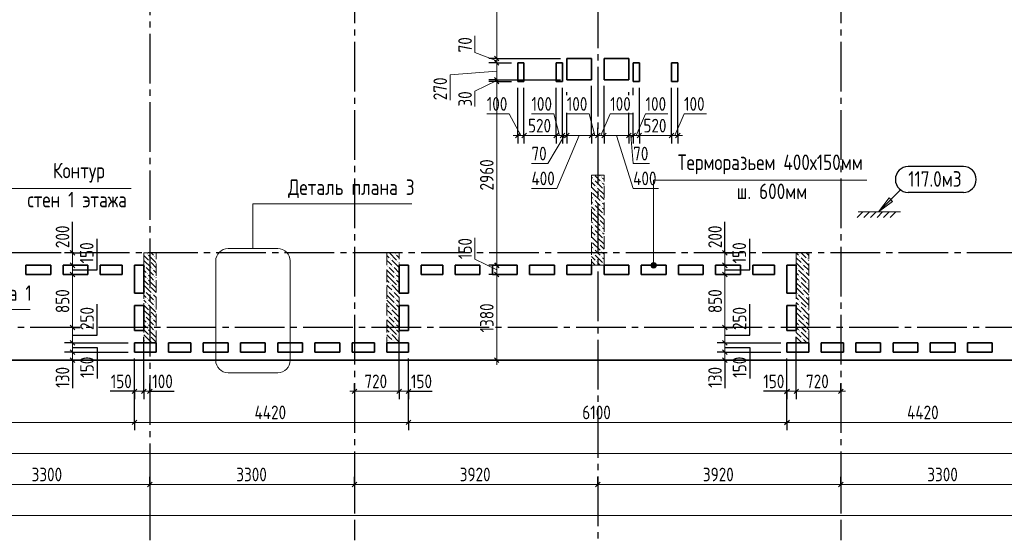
# Model space of a CAD drawing. Header units: millimetres. Extents: x 0 to 61017, y 0 to 42000.
# Tile 12 of 19: x 29440 to 45313, y 16970 to 25357. Entities that reach past the tile are written whole.
import ezdxf

# ---------------------------------------------------------------- set-up
doc = ezdxf.new("R2010")
doc.units = ezdxf.units.MM
doc.linetypes.add('______2', pattern=[270, 200, -70])
doc.linetypes.add('______5', pattern=[1100, 800, -100, 100, -100])
for name, color, linetype, lineweight in [('Standard', 7, 'Continuous', 25), ('ЖБ Пилон', 180, 'Continuous', 25), ('Оси', 40, '______5', 18), ('Примечания', 7, 'Continuous', 25), ('Размерная выноска', 7, 'Continuous', 13)]:
    doc.layers.add(name, color=color, linetype=linetype, lineweight=lineweight)
doc.layers.add('ЖБ Перекрытие верхний уровень', color=7, linetype='Continuous', lineweight=25, true_color=0xe0e0ff)
doc.styles.add('GOST 2.304-81', font='txt')

msp = doc.modelspace()

# ---------------------------------------------------------------- hatches: boundary and pattern name
at = {"layer": 'ЖБ Пилон', "linetype": 'Continuous', "lineweight": 18, "transparency": 33554687}
for points in [[(38690, 22783), (38697, 22790), (38703, 22783), (38697, 22777)], [(38810, 22823), (38817, 22830), (38823, 22823), (38817, 22817)], [(38810, 22743), (38817, 22750), (38823, 22743), (38817, 22737)], [(38660, 22587), (38663, 22583), (38660, 22580)], [(38730, 22663), (38737, 22670), (38743, 22663), (38737, 22657)], [(38770, 22543), (38777, 22550), (38783, 22543), (38777, 22537)], [(38850, 22623), (38857, 22630), (38860, 22627), (38860, 22620), (38857, 22617)], [(38690, 22463), (38697, 22470), (38703, 22463), (38697, 22457)], [(38690, 22383), (38697, 22390), (38703, 22383), (38697, 22377)], [(38810, 22423), (38817, 22430), (38823, 22423), (38817, 22417)], [(38730, 22263), (38737, 22270), (38743, 22263), (38737, 22257)], [(38810, 22343), (38817, 22350), (38823, 22343), (38817, 22337)], [(38850, 22223), (38857, 22230), (38860, 22227), (38860, 22220), (38857, 22217)], [(38660, 22187), (38663, 22183), (38660, 22180)], [(38690, 22063), (38697, 22070), (38703, 22063), (38697, 22057)], [(38770, 22143), (38777, 22150), (38783, 22143), (38777, 22137)], [(38690, 21983), (38697, 21990), (38703, 21983), (38697, 21977)], [(38810, 22023), (38817, 22030), (38823, 22023), (38817, 22017)], [(38810, 21943), (38817, 21950), (38823, 21943), (38817, 21937)], [(38660, 21787), (38663, 21783), (38660, 21780)], [(38730, 21863), (38737, 21870), (38743, 21863), (38737, 21857)], [(38770, 21743), (38777, 21750), (38783, 21743), (38777, 21737)], [(38850, 21823), (38857, 21830), (38860, 21827), (38860, 21820), (38857, 21817)], [(31490, 21583), (31497, 21590), (31503, 21583), (31497, 21577)], [(35490, 21583), (35497, 21590), (35503, 21583), (35497, 21577)], [(38690, 21663), (38697, 21670), (38703, 21663), (38697, 21657)], [(38690, 21583), (38697, 21590), (38703, 21583), (38697, 21577)], [(38810, 21623), (38817, 21630), (38823, 21623), (38817, 21617)], [(31530, 21463), (31537, 21470), (31543, 21463), (31537, 21457)], [(31610, 21543), (31617, 21550), (31623, 21543), (31617, 21537)], [(35410, 21503), (35417, 21510), (35423, 21503), (35417, 21497)], [(35530, 21463), (35537, 21470), (35543, 21463), (35537, 21457)], [(38730, 21463), (38737, 21470), (38743, 21463), (38737, 21457)], [(38810, 21543), (38817, 21550), (38823, 21543), (38817, 21537)], [(38850, 21423), (38857, 21430), (38860, 21427), (38860, 21420), (38857, 21417)], [(42010, 21543), (42017, 21550), (42023, 21543), (42017, 21537)], [(42050, 21423), (42057, 21430), (42063, 21423), (42057, 21417)], [(42130, 21503), (42137, 21510), (42143, 21503), (42137, 21497)], [(31450, 21383), (31457, 21390), (31463, 21383), (31457, 21377)], [(31570, 21343), (31577, 21350), (31583, 21343), (31577, 21337)], [(35370, 21383), (35377, 21390), (35383, 21383), (35377, 21377)], [(35450, 21383), (35457, 21390), (35463, 21383), (35457, 21377)], [(41970, 21343), (41977, 21350), (41983, 21343), (41977, 21337)], [(42090, 21303), (42097, 21310), (42103, 21303), (42097, 21297)], [(31490, 21263), (31497, 21270), (31503, 21263), (31497, 21257)], [(31490, 21183), (31497, 21190), (31503, 21183), (31497, 21177)], [(31610, 21223), (31617, 21230), (31623, 21223), (31617, 21217)], [(31610, 21143), (31617, 21150), (31623, 21143), (31617, 21137)], [(35490, 21263), (35497, 21270), (35503, 21263), (35497, 21257)], [(35490, 21183), (35497, 21190), (35503, 21183), (35497, 21177)], [(42010, 21223), (42017, 21230), (42023, 21223), (42017, 21217)], [(42010, 21143), (42017, 21150), (42023, 21143), (42017, 21137)], [(31450, 20983), (31457, 20990), (31463, 20983), (31457, 20977)], [(31530, 21063), (31537, 21070), (31543, 21063), (31537, 21057)], [(35370, 20983), (35377, 20990), (35383, 20983), (35377, 20977)], [(35410, 21103), (35417, 21110), (35423, 21103), (35417, 21097)], [(35450, 20983), (35457, 20990), (35463, 20983), (35457, 20977)], [(35530, 21063), (35537, 21070), (35543, 21063), (35537, 21057)], [(42050, 21023), (42057, 21030), (42063, 21023), (42057, 21017)], [(42130, 21103), (42137, 21110), (42143, 21103), (42137, 21097)], [(31490, 20863), (31497, 20870), (31503, 20863), (31497, 20857)], [(31570, 20943), (31577, 20950), (31583, 20943), (31577, 20937)], [(31610, 20823), (31617, 20830), (31623, 20823), (31617, 20817)], [(35490, 20863), (35497, 20870), (35503, 20863), (35497, 20857)], [(41970, 20943), (41977, 20950), (41983, 20943), (41977, 20937)], [(42010, 20823), (42017, 20830), (42023, 20823), (42017, 20817)], [(42090, 20903), (42097, 20910), (42103, 20903), (42097, 20897)], [(31490, 20783), (31497, 20790), (31503, 20783), (31497, 20777)], [(31530, 20663), (31537, 20670), (31543, 20663), (31537, 20657)], [(31610, 20743), (31617, 20750), (31623, 20743), (31617, 20737)], [(35410, 20703), (35417, 20710), (35423, 20703), (35417, 20697)], [(35490, 20783), (35497, 20790), (35503, 20783), (35497, 20777)], [(35530, 20663), (35537, 20670), (35543, 20663), (35537, 20657)], [(42010, 20743), (42017, 20750), (42023, 20743), (42017, 20737)], [(42130, 20703), (42137, 20710), (42143, 20703), (42137, 20697)], [(31450, 20583), (31457, 20590), (31463, 20583), (31457, 20577)], [(31570, 20543), (31577, 20550), (31583, 20543), (31577, 20537)], [(35370, 20583), (35377, 20590), (35383, 20583), (35377, 20577)], [(35450, 20583), (35457, 20590), (35463, 20583), (35457, 20577)], [(41970, 20543), (41977, 20550), (41983, 20543), (41977, 20537)], [(42050, 20623), (42057, 20630), (42063, 20623), (42057, 20617)], [(42090, 20503), (42097, 20510), (42103, 20503), (42097, 20497)], [(31490, 20463), (31497, 20470), (31503, 20463), (31497, 20457)], [(31490, 20383), (31497, 20390), (31503, 20383), (31497, 20377)], [(31610, 20423), (31617, 20430), (31623, 20423), (31617, 20417)], [(31610, 20343), (31617, 20350), (31623, 20343), (31617, 20337)], [(35490, 20463), (35497, 20470), (35503, 20463), (35497, 20457)], [(35490, 20383), (35497, 20390), (35503, 20383), (35497, 20377)], [(42010, 20423), (42017, 20430), (42023, 20423), (42017, 20417)], [(42010, 20343), (42017, 20350), (42023, 20343), (42017, 20337)], [(31450, 20183), (31457, 20190), (31463, 20183), (31457, 20177)], [(31530, 20263), (31537, 20270), (31543, 20263), (31537, 20257)], [(35370, 20183), (35377, 20190), (35383, 20183), (35377, 20177)], [(35410, 20303), (35417, 20310), (35423, 20303), (35417, 20297)], [(35450, 20183), (35457, 20190), (35463, 20183), (35457, 20177)], [(35530, 20263), (35537, 20270), (35543, 20263), (35537, 20257)], [(42050, 20223), (42057, 20230), (42063, 20223), (42057, 20217)], [(42130, 20303), (42137, 20310), (42143, 20303), (42137, 20297)]]:
    msp.add_hatch(color=7, dxfattribs=at).paths.add_polyline_path(points, flags=16)
at = {"layer": 'Примечания', "linetype": 'Continuous', "lineweight": 13, "transparency": 33554687}
for points in [[(43484, 22459), (43286, 22261), (43513, 22430)], [(39682, 21439), (39638, 21439), (39621, 21422)], [(39682, 21439), (39621, 21422), (39699, 21422)], [(39638, 21439), (39682, 21439), (39660, 21445)], [(39699, 21422), (39621, 21422), (39615, 21400)], [(39699, 21422), (39615, 21400), (39705, 21400)], [(39705, 21400), (39615, 21400), (39621, 21377)], [(39705, 21400), (39621, 21377), (39699, 21377)], [(39699, 21377), (39621, 21377), (39638, 21361)], [(39699, 21377), (39638, 21361), (39682, 21361)], [(39682, 21361), (39638, 21361), (39660, 21355)]]:
    msp.add_hatch(color=7, dxfattribs=at).paths.add_polyline_path(points)

# ---------------------------------------------------------------- linework, layer by layer
at = {"layer": 'Standard', "color": 7, "linetype": 'Continuous', "lineweight": 13, "transparency": 33554687}
for p, q in [((37130, 27100), (37130, 24730)), ((36780, 24830), (36780, 25096)), ((37130, 24695), (36780, 24830)), ((37130, 24730), (37130, 24660)), ((37130, 24660), (37130, 24390)), ((37130, 24525), (36380, 24467)), ((36380, 24467), (36380, 24060)), ((37130, 24375), (36780, 24207)), ((37130, 24390), (37130, 24360)), ((37130, 24360), (37130, 21400)), ((36780, 24207), (36780, 23957)), ((37330, 23840), (36970, 23840)), ((37520, 23490), (37330, 23840)), ((38050, 23840), (37690, 23840)), ((38140, 23490), (38050, 23840)), ((38620, 23840), (38260, 23840)), ((38710, 23490), (38620, 23840)), ((38810, 23490), (38960, 23840)), ((38960, 23840), (39320, 23840)), ((39380, 23490), (39530, 23840)), ((39530, 23840), (39890, 23840)), ((40000, 23490), (40150, 23840)), ((40150, 23840), (40510, 23840)), ((37470, 23490), (37395, 23490)), ((37470, 23490), (37570, 23490)), ((38225, 23490), (37956, 23040)), ((38090, 23490), (38190, 23490)), ((38460, 23490), (38097, 22640)), ((38190, 23490), (38260, 23490)), ((38260, 23490), (38660, 23490)), ((38660, 23490), (38760, 23490)), ((38760, 23490), (38860, 23490)), ((38860, 23490), (39260, 23490)), ((39060, 23490), (39330, 22640)), ((39260, 23490), (39330, 23490)), ((39295, 23490), (39330, 23040)), ((39330, 23490), (39430, 23490)), ((39430, 23490), (39950, 23490)), ((39950, 23490), (40050, 23490)), ((40050, 23490), (40125, 23490)), ((37956, 23040), (37690, 23040)), ((39330, 23040), (39596, 23040)), ((38097, 22640), (37690, 22640)), ((39330, 22640), (39737, 22640)), ((36780, 21500), (36780, 21844)), ((30290, 21600), (30290, 21675)), ((40810, 21600), (40810, 21675)), ((37130, 21325), (36780, 21500)), ((37130, 21400), (37130, 21250)), ((30290, 21250), (30290, 20400)), ((37130, 21250), (37130, 19870)), ((40810, 21250), (40810, 20400)), ((30290, 20400), (30290, 20150)), ((40810, 20400), (40810, 20150)), ((30290, 20150), (30290, 20000)), ((40810, 20150), (40810, 20000)), ((30290, 20000), (30290, 19870)), ((30290, 19870), (30290, 19795)), ((37130, 19870), (37130, 19795)), ((40810, 20000), (40810, 19870)), ((40810, 19870), (40810, 19795)), ((31290, 19370), (31215, 19370)), ((31290, 19370), (31440, 19370)), ((31440, 19370), (31540, 19370)), ((31540, 19370), (31615, 19370)), ((34840, 19370), (34765, 19370)), ((35560, 19370), (34840, 19370)), ((35710, 19370), (35560, 19370)), ((35710, 19370), (35785, 19370)), ((41810, 19370), (41735, 19370)), ((41810, 19370), (41960, 19370)), ((41960, 19370), (42680, 19370)), ((42680, 19370), (42755, 19370)), ((25190, 18870), (31290, 18870)), ((31290, 18870), (35710, 18870)), ((35710, 18870), (41810, 18870)), ((41810, 18870), (46230, 18870)), ((7100, 18370), (49710, 18370)), ((28240, 17870), (31540, 17870)), ((31540, 17870), (34840, 17870)), ((34840, 17870), (38760, 17870)), ((38760, 17870), (42680, 17870)), ((42680, 17870), (45980, 17870)), ((49280, 17370), (7200, 17370))]:
    msp.add_line(p, q, dxfattribs=at)
at = {"layer": 'Standard', "color": 7, "linetype": 'Continuous', "lineweight": 25, "transparency": 33554687}
for p, q in [((37092, 24767), (37167, 24692)), ((37092, 24697), (37167, 24622)), ((37092, 24428), (37167, 24353)), ((37092, 24397), (37167, 24322)), ((37433, 23453), (37508, 23528)), ((37533, 23453), (37608, 23528)), ((38053, 23453), (38128, 23528)), ((38153, 23453), (38228, 23528)), ((38223, 23453), (38297, 23528)), ((38623, 23453), (38697, 23528)), ((38723, 23453), (38797, 23528)), ((38823, 23453), (38897, 23528)), ((39223, 23453), (39297, 23528)), ((39292, 23453), (39367, 23528)), ((39392, 23453), (39467, 23528)), ((39912, 23453), (39988, 23528)), ((40012, 23453), (40088, 23528)), ((30253, 21638), (30328, 21562)), ((40772, 21638), (40848, 21562)), ((30253, 21438), (30328, 21362)), ((37092, 21438), (37167, 21362)), ((40772, 21438), (40848, 21362)), ((30253, 21287), (30328, 21212)), ((37092, 21287), (37167, 21212)), ((40772, 21287), (40848, 21212)), ((30253, 20438), (30328, 20362)), ((40772, 20438), (40848, 20362)), ((30253, 20187), (30328, 20112)), ((40772, 20187), (40848, 20112)), ((30253, 20038), (30328, 19962)), ((40772, 20038), (40848, 19962)), ((30253, 19907), (30328, 19833)), ((37092, 19907), (37167, 19833)), ((40772, 19907), (40848, 19833)), ((31253, 19333), (31328, 19407)), ((31402, 19333), (31477, 19407)), ((31502, 19333), (31577, 19407)), ((34877, 19407), (34802, 19333)), ((35597, 19407), (35522, 19333)), ((35748, 19407), (35672, 19333)), ((41772, 19333), (41848, 19407)), ((41923, 19333), (41997, 19407)), ((42643, 19333), (42717, 19407)), ((31253, 18833), (31328, 18907)), ((35672, 18833), (35748, 18907)), ((41772, 18833), (41848, 18907)), ((31502, 17833), (31577, 17907)), ((34802, 17833), (34877, 17907)), ((38723, 17833), (38797, 17907)), ((42643, 17833), (42717, 17907))]:
    msp.add_line(p, q, dxfattribs=at)
at = {"layer": 'Standard', "color": 251, "linetype": 'Continuous', "lineweight": -3, "true_color": 0x656565, "transparency": 33554687}
for p, q in [((37130, 24730), (37005, 24730)), ((37130, 24660), (37005, 24660)), ((37130, 24730), (37255, 24730)), ((37130, 24730), (38160, 24730)), ((37130, 24660), (37255, 24660)), ((37130, 24660), (37370, 24660)), ((37130, 24390), (37005, 24390)), ((37130, 24360), (37005, 24360)), ((37130, 24390), (37255, 24390)), ((37130, 24390), (38160, 24390)), ((37130, 24360), (37255, 24360)), ((37130, 24360), (37370, 24360)), ((38260, 24142), (38260, 24190)), ((39260, 24142), (39260, 24190)), ((39330, 24142), (39330, 24260)), ((37470, 23490), (37470, 23615)), ((37570, 23490), (37570, 23615)), ((38090, 23490), (38090, 23615)), ((38190, 23490), (38190, 23615)), ((38260, 23490), (38260, 23615)), ((38660, 23490), (38660, 23615)), ((38760, 23490), (38760, 23615)), ((38860, 23490), (38860, 23615)), ((39260, 23490), (39260, 23615)), ((39330, 23490), (39330, 23615)), ((39430, 23490), (39430, 23615)), ((39950, 23490), (39950, 23615)), ((40050, 23490), (40050, 23615)), ((37470, 23490), (37470, 23365)), ((37570, 23490), (37570, 23365)), ((38090, 23490), (38090, 23365)), ((38190, 23490), (38190, 23365)), ((38260, 23490), (38260, 23365)), ((38660, 23490), (38660, 23365)), ((38760, 23490), (38760, 23365)), ((38760, 23490), (38760, 23490)), ((38860, 23490), (38860, 23365)), ((39260, 23490), (39260, 23365)), ((39330, 23490), (39330, 23365)), ((39430, 23490), (39430, 23365)), ((39950, 23490), (39950, 23365)), ((40050, 23490), (40050, 23365)), ((30290, 21600), (30165, 21600)), ((30290, 21600), (30415, 21600)), ((30290, 21600), (30290, 21600)), ((40810, 21600), (40685, 21600)), ((40810, 21600), (40935, 21600)), ((40810, 21600), (40810, 21600)), ((30290, 21400), (30165, 21400)), ((30290, 21400), (30415, 21400)), ((30290, 21400), (30290, 21400)), ((37130, 21400), (37005, 21400)), ((37130, 21400), (37255, 21400)), ((37130, 21400), (37130, 21400)), ((40810, 21400), (40685, 21400)), ((40810, 21400), (40935, 21400)), ((40810, 21400), (40810, 21400)), ((30290, 21250), (30165, 21250)), ((30290, 21250), (30415, 21250)), ((30290, 21250), (30290, 21250)), ((37130, 21250), (37005, 21250)), ((37130, 21250), (37255, 21250)), ((37130, 21250), (37130, 21250)), ((40810, 21250), (40685, 21250)), ((40810, 21250), (40935, 21250)), ((40810, 21250), (40810, 21250)), ((30290, 20400), (30165, 20400)), ((30290, 20400), (30415, 20400)), ((30290, 20400), (30290, 20400)), ((40810, 20400), (40685, 20400)), ((40810, 20400), (40935, 20400)), ((40810, 20400), (40810, 20400)), ((30290, 20150), (30165, 20150)), ((30290, 20150), (30415, 20150)), ((40810, 20150), (40685, 20150)), ((40810, 20150), (40935, 20150)), ((30290, 20000), (30165, 20000)), ((30290, 19870), (30165, 19870)), ((30290, 20000), (30415, 20000)), ((30290, 19870), (30415, 19870)), ((30290, 19870), (30290, 19870)), ((37130, 19870), (37005, 19870)), ((37130, 19870), (37255, 19870)), ((37130, 19870), (37149, 19870)), ((40810, 20000), (40685, 20000)), ((40810, 19870), (40685, 19870)), ((40810, 20000), (40935, 20000)), ((40810, 19870), (40935, 19870)), ((40810, 19870), (40810, 19870)), ((31290, 19370), (31290, 19495)), ((31290, 19370), (31290, 19245)), ((31440, 19370), (31440, 19495)), ((31440, 19370), (31440, 19245)), ((31540, 19370), (31540, 19495)), ((31540, 19370), (31540, 19245)), ((31540, 19370), (31540, 19370)), ((34840, 19370), (34840, 19495)), ((34840, 19370), (34840, 19245)), ((34840, 19370), (34840, 19370)), ((35560, 19370), (35560, 19495)), ((35560, 19370), (35560, 19245)), ((35710, 19370), (35710, 19495)), ((35710, 19370), (35710, 19245)), ((41810, 19370), (41810, 19495)), ((41810, 19370), (41810, 19245)), ((41960, 19370), (41960, 19495)), ((41960, 19370), (41960, 19245)), ((42680, 19370), (42680, 19495)), ((42680, 19370), (42680, 19245)), ((42680, 19370), (42680, 19370)), ((31290, 18870), (31290, 18995)), ((35710, 18870), (35710, 18995)), ((41810, 18870), (41810, 18995)), ((31290, 18870), (31290, 18745)), ((35710, 18870), (35710, 18745)), ((41810, 18870), (41810, 18745)), ((31540, 17870), (31540, 17995)), ((34840, 17870), (34840, 17995)), ((38760, 17870), (38760, 17995)), ((42680, 17870), (42680, 17995)), ((31540, 17870), (31540, 17745)), ((31540, 17870), (31540, 17418)), ((34840, 17870), (34840, 17745)), ((34840, 17870), (34840, 17418)), ((38760, 17870), (38760, 17745)), ((38760, 17870), (38760, 17418)), ((42680, 17870), (42680, 17745)), ((42680, 17870), (42680, 17418))]:
    msp.add_line(p, q, dxfattribs=at)
for points in [[(38660, 23490), (38660, 23618), (38660, 23618), (38660, 23857), (38660, 23857), (38660, 23857), (38660, 23857), (38660, 23857), (38660, 23857), (38660, 24290)], [(38860, 23490), (38860, 23590), (38860, 23590), (38860, 23857), (38860, 23857), (38860, 23857), (38860, 23857), (38860, 23857), (38860, 23857), (38860, 24290)], [(37470, 23490), (37470, 23576), (37470, 23576), (37470, 23586), (37470, 23586), (37470, 23676), (37470, 23676), (37470, 23783), (37470, 23783), (37470, 23857), (37470, 23857), (37470, 23857), (37470, 23857), (37470, 23857), (37470, 23857), (37470, 23857), (37470, 23857), (37470, 23857), (37470, 23857), (37470, 24260)], [(37570, 23490), (37570, 23524), (37570, 23524), (37570, 23535), (37570, 23535), (37570, 23642), (37570, 23642), (37570, 23769), (37570, 23769), (37570, 23857), (37570, 23857), (37570, 23857), (37570, 23857), (37570, 23857), (37570, 23857), (37570, 23857), (37570, 23857), (37570, 23857), (37570, 23857), (37570, 24260)], [(38090, 23490), (38090, 23697), (38090, 23697), (38090, 23857), (38090, 23857), (38090, 23857), (38090, 23857), (38090, 23857), (38090, 23857), (38090, 23857), (38090, 23857), (38090, 24260)], [(38190, 23490), (38190, 23683), (38190, 23683), (38190, 23857), (38190, 23857), (38190, 23857), (38190, 23857), (38190, 23857), (38190, 23857), (38190, 23857), (38190, 23857), (38190, 24260)], [(39430, 23490), (39430, 23511), (39430, 23511), (39430, 23857), (39430, 23857), (39430, 23857), (39430, 23857), (39430, 24260)], [(39950, 23490), (39950, 23857), (39950, 23857), (39950, 24260)], [(40050, 23490), (40050, 23857), (40050, 23857), (40050, 24260)], [(38260, 23490), (38260, 23674), (38260, 23674), (38260, 23857), (38260, 23857), (38260, 23857), (38260, 23857), (38260, 23857), (38260, 23857)], [(39260, 23490), (39260, 23535), (39260, 23535), (39260, 23857), (39260, 23857), (39260, 23857), (39260, 23857)], [(39330, 23490), (39330, 23525), (39330, 23525), (39330, 23857), (39330, 23857), (39330, 23857), (39330, 23857)], [(31440, 19370), (31440, 19387), (31440, 19387), (31440, 19835), (31440, 19835), (31440, 20250)], [(35560, 19370), (35560, 19387), (35560, 19387), (35560, 20250)], [(41960, 19370), (41960, 19387), (41960, 19387), (41960, 20096), (41960, 20096), (41960, 20250)], [(30290, 20150), (30556, 20150), (30556, 20150), (31190, 20150)], [(40810, 20150), (41076, 20150), (41076, 20150), (41710, 20150)], [(30290, 20000), (30584, 20000), (30584, 20000), (31190, 20000)], [(31290, 19370), (31290, 19387), (31290, 19387), (31290, 19716), (31290, 19716), (31290, 19900)], [(31290, 18870), (31290, 18887), (31290, 18887), (31290, 18887), (31290, 18887), (31290, 18887), (31290, 18887), (31290, 18887), (31290, 18887), (31290, 19900)], [(35710, 19370), (35710, 19387), (35710, 19387), (35710, 19900)], [(35710, 18870), (35710, 18887), (35710, 18887), (35710, 18887), (35710, 18887), (35710, 18887), (35710, 18887), (35710, 19900)], [(40810, 20000), (41104, 20000), (41104, 20000), (41710, 20000)], [(41810, 19370), (41810, 19387), (41810, 19387), (41810, 19900)], [(41810, 18870), (41810, 18887), (41810, 18887), (41810, 18887), (41810, 18887), (41810, 19900)]]:
    msp.add_lwpolyline(points, dxfattribs=at)
at = {"layer": 'Standard', "color": 7, "linetype": 'Continuous', "lineweight": 13, "transparency": 33554687}
for points in [[(37570, 23490), (37625, 23490), (37625, 23490), (38007, 23490), (38007, 23490), (38090, 23490)], [(30290, 21600), (30290, 21595), (30290, 21595), (30290, 21543), (30290, 21543), (30290, 21437), (30290, 21437), (30290, 21400)], [(40810, 21600), (40810, 21543), (40810, 21543), (40810, 21437), (40810, 21437), (40810, 21400)], [(30290, 21400), (30290, 21361), (30290, 21361), (30290, 21250)], [(40810, 21400), (40810, 21361), (40810, 21361), (40810, 21250)]]:
    msp.add_lwpolyline(points, dxfattribs=at)
at = {"layer": 'ЖБ Перекрытие верхний уровень', "color": 7, "linetype": 'Continuous', "lineweight": 35, "transparency": 33554687}
for p, q in [((37570, 24660), (37470, 24660)), ((37470, 24660), (37470, 24360)), ((37570, 24360), (37570, 24660)), ((38190, 24660), (38090, 24660)), ((38090, 24660), (38090, 24360)), ((38190, 24360), (38190, 24660)), ((38660, 24730), (38260, 24730)), ((38260, 24730), (38260, 24390)), ((38660, 24390), (38660, 24730)), ((39260, 24730), (38860, 24730)), ((38860, 24730), (38860, 24390)), ((39260, 24390), (39260, 24730)), ((39430, 24660), (39330, 24660)), ((39330, 24660), (39330, 24360)), ((39430, 24360), (39430, 24660)), ((40050, 24660), (39950, 24660)), ((39950, 24660), (39950, 24360)), ((40050, 24360), (40050, 24660)), ((37470, 24360), (37570, 24360)), ((38090, 24360), (38190, 24360)), ((38260, 24390), (38660, 24390)), ((38860, 24390), (39260, 24390)), ((39330, 24360), (39430, 24360)), ((39950, 24360), (40050, 24360)), ((29540, 21250), (29540, 21400)), ((29540, 21400), (29940, 21400)), ((29940, 21400), (29940, 21250)), ((30140, 21250), (30140, 21400)), ((30140, 21400), (30540, 21400)), ((30540, 21400), (30540, 21250)), ((30740, 21250), (30740, 21400)), ((30740, 21400), (31090, 21400)), ((31090, 21400), (31090, 21250)), ((31290, 20950), (31290, 21400)), ((31290, 21400), (31440, 21400)), ((31440, 21400), (31440, 20950)), ((35560, 20950), (35560, 21400)), ((35560, 21400), (35710, 21400)), ((35710, 21400), (35710, 20950)), ((35910, 21250), (35910, 21400)), ((35910, 21400), (36260, 21400)), ((36260, 21400), (36260, 21250)), ((36460, 21250), (36460, 21400)), ((36460, 21400), (36860, 21400)), ((36860, 21400), (36860, 21250)), ((37060, 21400), (37460, 21400)), ((37060, 21250), (37060, 21400)), ((37460, 21400), (37460, 21250)), ((37660, 21250), (37660, 21400)), ((37660, 21400), (38060, 21400)), ((38060, 21400), (38060, 21250)), ((38260, 21400), (38660, 21400)), ((38260, 21250), (38260, 21400)), ((38660, 21400), (38660, 21250)), ((38860, 21250), (38860, 21400)), ((38860, 21400), (39260, 21400)), ((39260, 21400), (39260, 21250)), ((39460, 21400), (39860, 21400)), ((39460, 21250), (39460, 21400)), ((39860, 21400), (39860, 21250)), ((40060, 21250), (40060, 21400)), ((40060, 21400), (40460, 21400)), ((40460, 21400), (40460, 21250)), ((40660, 21250), (40660, 21400)), ((40660, 21400), (41060, 21400)), ((41060, 21400), (41060, 21250)), ((41260, 21250), (41260, 21400)), ((41260, 21400), (41610, 21400)), ((41610, 21400), (41610, 21250)), ((41810, 20950), (41810, 21400)), ((41810, 21400), (41960, 21400)), ((41960, 21400), (41960, 20950)), ((29940, 21250), (29540, 21250)), ((30540, 21250), (30140, 21250)), ((31090, 21250), (30740, 21250)), ((36260, 21250), (35910, 21250)), ((36860, 21250), (36460, 21250)), ((37460, 21250), (37060, 21250)), ((38060, 21250), (37660, 21250)), ((38660, 21250), (38260, 21250)), ((39260, 21250), (38860, 21250)), ((39860, 21250), (39460, 21250)), ((40460, 21250), (40060, 21250)), ((41060, 21250), (40660, 21250)), ((41610, 21250), (41260, 21250)), ((31440, 20950), (31290, 20950)), ((35710, 20950), (35560, 20950)), ((41960, 20950), (41810, 20950)), ((31290, 20350), (31290, 20750)), ((31290, 20750), (31440, 20750)), ((31440, 20750), (31440, 20350)), ((35560, 20750), (35710, 20750)), ((35560, 20350), (35560, 20750)), ((35710, 20750), (35710, 20350)), ((41810, 20350), (41810, 20750)), ((41810, 20750), (41960, 20750)), ((41960, 20750), (41960, 20350)), ((31440, 20350), (31290, 20350)), ((35710, 20350), (35560, 20350)), ((41960, 20350), (41810, 20350)), ((31290, 20000), (31290, 20150)), ((31290, 20150), (31640, 20150)), ((31640, 20150), (31640, 20000)), ((31840, 20000), (31840, 20150)), ((31840, 20150), (32200, 20150)), ((32200, 20150), (32200, 20000)), ((32400, 20000), (32400, 20150)), ((32400, 20150), (32800, 20150)), ((32800, 20150), (32800, 20000)), ((33000, 20000), (33000, 20150)), ((33000, 20150), (33400, 20150)), ((33400, 20150), (33400, 20000)), ((33600, 20000), (33600, 20150)), ((33600, 20150), (34000, 20150)), ((34000, 20150), (34000, 20000)), ((34200, 20000), (34200, 20150)), ((34200, 20150), (34600, 20150)), ((34600, 20150), (34600, 20000)), ((34800, 20150), (35160, 20150)), ((34800, 20000), (34800, 20150)), ((35160, 20150), (35160, 20000)), ((35360, 20000), (35360, 20150)), ((35360, 20150), (35710, 20150)), ((35710, 20150), (35710, 20000)), ((41810, 20000), (41810, 20150)), ((41810, 20150), (42160, 20150)), ((42160, 20150), (42160, 20000)), ((42360, 20000), (42360, 20150)), ((42360, 20150), (42720, 20150)), ((42720, 20150), (42720, 20000)), ((42920, 20150), (43320, 20150)), ((42920, 20000), (42920, 20150)), ((43320, 20150), (43320, 20000)), ((43520, 20150), (43920, 20150)), ((43520, 20000), (43520, 20150)), ((43920, 20150), (43920, 20000)), ((44120, 20150), (44520, 20150)), ((44120, 20000), (44120, 20150)), ((44520, 20150), (44520, 20000)), ((44720, 20150), (45120, 20150)), ((44720, 20000), (44720, 20150)), ((45120, 20150), (45120, 20000)), ((28240, 19870), (49710, 19870)), ((31640, 20000), (31290, 20000)), ((32200, 20000), (31840, 20000)), ((32800, 20000), (32400, 20000)), ((33400, 20000), (33000, 20000)), ((34000, 20000), (33600, 20000)), ((34600, 20000), (34200, 20000)), ((35160, 20000), (34800, 20000)), ((35710, 20000), (35360, 20000)), ((42160, 20000), (41810, 20000)), ((42720, 20000), (42360, 20000)), ((43320, 20000), (42920, 20000)), ((43920, 20000), (43520, 20000)), ((44520, 20000), (44120, 20000)), ((45120, 20000), (44720, 20000))]:
    msp.add_line(p, q, dxfattribs=at)
at = {"layer": 'ЖБ Пилон', "color": 253, "linetype": '______2', "lineweight": 13, "true_color": 0xa0a0a0, "transparency": 33554687}
for p, q in [((38660, 22850), (38660, 21400)), ((38860, 22850), (38660, 22850)), ((38860, 21400), (38860, 22850)), ((31440, 21600), (31440, 20150)), ((31640, 21600), (31440, 21600)), ((31640, 20150), (31640, 21600)), ((35360, 21600), (35360, 20150)), ((35560, 21600), (35360, 21600)), ((35560, 20150), (35560, 21600)), ((41960, 21600), (41960, 20150)), ((42160, 21600), (41960, 21600)), ((42160, 20150), (42160, 21600)), ((38660, 21400), (38860, 21400)), ((31440, 20150), (31640, 20150)), ((35360, 20150), (35560, 20150)), ((41960, 20150), (42160, 20150))]:
    msp.add_line(p, q, dxfattribs=at)
at = {"layer": 'ЖБ Пилон', "color": 9, "linetype": 'Continuous', "lineweight": 18, "true_color": 0xc7c7c7, "transparency": 33554687}
for p, q in [((38660, 22820), (38677, 22803)), ((38660, 22740), (38717, 22683)), ((38757, 22803), (38717, 22843)), ((38717, 22763), (38837, 22643)), ((38797, 22763), (38757, 22803)), ((38790, 22850), (38797, 22843)), ((38837, 22803), (38860, 22780)), ((38837, 22723), (38860, 22700)), ((38660, 22660), (38757, 22563)), ((38677, 22563), (38797, 22443)), ((38757, 22643), (38860, 22540)), ((38660, 22500), (38677, 22483)), ((38660, 22420), (38677, 22403)), ((38757, 22403), (38717, 22443)), ((38797, 22363), (38757, 22403)), ((38860, 22460), (38797, 22523)), ((38837, 22403), (38860, 22380)), ((38660, 22340), (38717, 22283)), ((38660, 22260), (38757, 22163)), ((38717, 22363), (38837, 22243)), ((38757, 22243), (38860, 22140)), ((38837, 22323), (38860, 22300)), ((38660, 22100), (38677, 22083)), ((38677, 22163), (38797, 22043)), ((38860, 22060), (38797, 22123)), ((38660, 22020), (38677, 22003)), ((38660, 21940), (38717, 21883)), ((38757, 22003), (38717, 22043)), ((38717, 21963), (38837, 21843)), ((38797, 21963), (38757, 22003)), ((38837, 22003), (38860, 21980)), ((38837, 21923), (38860, 21900)), ((38660, 21860), (38757, 21763)), ((38677, 21763), (38797, 21643)), ((38757, 21843), (38860, 21740)), ((31597, 21563), (31560, 21600)), ((35400, 21600), (35517, 21483)), ((38660, 21700), (38677, 21683)), ((38660, 21620), (38677, 21603)), ((38757, 21603), (38717, 21643)), ((38797, 21563), (38757, 21603)), ((38860, 21660), (38797, 21723)), ((38837, 21603), (38860, 21580)), ((41997, 21563), (41960, 21600)), ((42040, 21600), (42117, 21523)), ((42120, 21600), (42160, 21560)), ((31440, 21560), (31517, 21483)), ((31440, 21480), (31557, 21363)), ((31517, 21563), (31637, 21443)), ((31557, 21443), (31640, 21360)), ((31637, 21523), (31640, 21520)), ((35360, 21560), (35397, 21523)), ((35397, 21443), (35360, 21480)), ((35437, 21403), (35397, 21443)), ((35437, 21483), (35557, 21363)), ((35517, 21563), (35560, 21520)), ((35557, 21443), (35560, 21440)), ((38660, 21540), (38717, 21483)), ((38660, 21460), (38720, 21400)), ((38717, 21563), (38837, 21443)), ((38757, 21443), (38800, 21400)), ((38837, 21523), (38860, 21500)), ((41960, 21520), (42037, 21443)), ((41960, 21440), (42077, 21323)), ((42037, 21523), (42157, 21403)), ((42160, 21480), (42157, 21483)), ((31440, 21320), (31477, 21283)), ((31477, 21363), (31597, 21243)), ((31640, 21280), (31597, 21323)), ((35397, 21283), (35360, 21320)), ((35397, 21363), (35477, 21283)), ((35397, 21283), (35477, 21203)), ((35477, 21363), (35560, 21280)), ((41960, 21280), (41997, 21243)), ((42117, 21203), (41997, 21323)), ((42160, 21320), (42077, 21403)), ((42117, 21283), (42160, 21240)), ((31440, 21240), (31477, 21203)), ((31440, 21160), (31517, 21083)), ((31557, 21203), (31517, 21243)), ((31517, 21163), (31637, 21043)), ((31597, 21163), (31557, 21203)), ((31637, 21203), (31640, 21200)), ((31637, 21123), (31640, 21120)), ((35360, 21240), (35397, 21203)), ((35360, 21160), (35397, 21123)), ((35397, 21203), (35517, 21083)), ((35557, 21203), (35517, 21243)), ((35517, 21163), (35560, 21120)), ((35560, 21200), (35557, 21203)), ((41997, 21163), (41960, 21200)), ((41960, 21120), (42037, 21043)), ((42037, 21203), (42117, 21123)), ((42037, 21123), (42157, 21003)), ((42117, 21203), (42160, 21160)), ((31440, 21080), (31557, 20963)), ((31477, 20963), (31597, 20843)), ((31557, 21043), (31640, 20960)), ((35397, 21043), (35360, 21080)), ((35437, 21003), (35397, 21043)), ((35397, 20963), (35477, 20883)), ((35437, 21083), (35557, 20963)), ((35477, 20963), (35560, 20880)), ((35557, 21043), (35560, 21040)), ((41960, 21040), (42077, 20923)), ((42160, 20920), (42077, 21003)), ((42160, 21080), (42157, 21083)), ((31440, 20920), (31477, 20883)), ((31440, 20840), (31477, 20803)), ((31557, 20803), (31517, 20843)), ((31597, 20763), (31557, 20803)), ((31640, 20880), (31597, 20923)), ((31637, 20803), (31640, 20800)), ((35397, 20883), (35360, 20920)), ((35360, 20840), (35397, 20803)), ((35397, 20883), (35477, 20803)), ((35397, 20803), (35517, 20683)), ((35557, 20803), (35517, 20843)), ((35560, 20800), (35557, 20803)), ((41960, 20880), (41997, 20843)), ((41997, 20763), (41960, 20800)), ((42117, 20803), (41997, 20923)), ((42037, 20803), (42117, 20723)), ((42117, 20883), (42160, 20840)), ((42117, 20803), (42160, 20760)), ((31440, 20760), (31517, 20683)), ((31440, 20680), (31557, 20563)), ((31517, 20763), (31637, 20643)), ((31557, 20643), (31640, 20560)), ((31637, 20723), (31640, 20720)), ((35360, 20760), (35397, 20723)), ((35397, 20643), (35360, 20680)), ((35437, 20603), (35397, 20643)), ((35437, 20683), (35557, 20563)), ((35517, 20763), (35560, 20720)), ((35557, 20643), (35560, 20640)), ((41960, 20720), (42037, 20643)), ((41960, 20640), (42077, 20523)), ((42037, 20723), (42157, 20603)), ((42160, 20680), (42157, 20683)), ((31440, 20520), (31477, 20483)), ((31477, 20563), (31597, 20443)), ((31640, 20480), (31597, 20523)), ((35397, 20483), (35360, 20520)), ((35397, 20563), (35477, 20483)), ((35397, 20483), (35477, 20403)), ((35477, 20563), (35560, 20480)), ((41960, 20480), (41997, 20443)), ((42117, 20403), (41997, 20523)), ((42160, 20520), (42077, 20603)), ((42117, 20483), (42160, 20440)), ((31440, 20440), (31477, 20403)), ((31440, 20360), (31517, 20283)), ((31557, 20403), (31517, 20443)), ((31517, 20363), (31637, 20243)), ((31597, 20363), (31557, 20403)), ((31637, 20403), (31640, 20400)), ((31637, 20323), (31640, 20320)), ((35360, 20440), (35397, 20403)), ((35360, 20360), (35397, 20323)), ((35397, 20403), (35517, 20283)), ((35557, 20403), (35517, 20443)), ((35517, 20363), (35560, 20320)), ((35560, 20400), (35557, 20403)), ((41997, 20363), (41960, 20400)), ((41960, 20320), (42037, 20243)), ((42037, 20403), (42117, 20323)), ((42037, 20323), (42157, 20203)), ((42117, 20403), (42160, 20360)), ((31440, 20280), (31557, 20163)), ((31477, 20163), (31490, 20150)), ((31557, 20243), (31640, 20160)), ((35397, 20243), (35360, 20280)), ((35437, 20203), (35397, 20243)), ((35397, 20163), (35410, 20150)), ((35437, 20283), (35557, 20163)), ((35477, 20163), (35490, 20150)), ((35557, 20243), (35560, 20240)), ((41960, 20240), (42050, 20150)), ((42130, 20150), (42077, 20203)), ((42160, 20280), (42157, 20283))]:
    msp.add_line(p, q, dxfattribs=at)
at = {"layer": 'Оси', "color": 8, "linetype": '______5', "lineweight": -3, "transparency": 33554687}
for p, q in [((34840, 39300), (34840, 16970)), ((42680, 39300), (42680, 16970)), ((38760, 38900), (38760, 16970)), ((31540, 35030), (31540, 16970)), ((49910, 21600), (4600, 21600)), ((50210, 20400), (4600, 20400))]:
    msp.add_line(p, q, dxfattribs=at)
at = {"layer": 'Примечания', "color": 7, "linetype": 'Continuous', "lineweight": 25, "transparency": 33554687}
for p, q in [((44653, 22991), (43765, 22991)), ((44653, 22574), (43765, 22574))]:
    msp.add_line(p, q, dxfattribs=at)
at = {"layer": 'Примечания', "color": 7, "linetype": 'Continuous', "lineweight": 13, "transparency": 33554687}
for p, q in [((31236, 22639), (28340, 22639)), ((43640, 22614), (43286, 22261)), ((43456, 22487), (43286, 22261)), ((43286, 22261), (43513, 22430)), ((43513, 22430), (43456, 22487)), ((43484, 22459), (43498, 22473)), ((43033, 22261), (42944, 22172)), ((42955, 22261), (43639, 22261)), ((43139, 22261), (43050, 22172)), ((43245, 22261), (43156, 22172)), ((43351, 22261), (43262, 22172)), ((43286, 22261), (43286, 22261)), ((43286, 22261), (43286, 22261)), ((43286, 22261), (43286, 22261)), ((43457, 22261), (43368, 22172)), ((43564, 22261), (43475, 22172)), ((32800, 21670), (33600, 21670)), ((32600, 19870), (32600, 21470)), ((33800, 21470), (33800, 19870)), ((39660, 21445), (39660, 21445)), ((39615, 21400), (39615, 21400)), ((39660, 21355), (39660, 21355)), ((39705, 21400), (39705, 21400)), ((27340, 20687), (29610, 20687)), ((33600, 19670), (32800, 19670))]:
    msp.add_line(p, q, dxfattribs=at)
for points in [[(43098, 22772), (39660, 22772), (39660, 21400)], [(33200, 21670), (33200, 22390), (35760, 22390)]]:
    msp.add_lwpolyline(points, dxfattribs=at)
msp.add_circle((39660, 21400), 45, dxfattribs=at)
at = {"layer": 'Примечания', "color": 7, "linetype": 'Continuous', "lineweight": 25, "transparency": 33554687}
for centre, start, end in [((43765, 22783), 90, 270), ((44653, 22783), 270, 90)]:
    msp.add_arc(centre, 208, start, end, dxfattribs=at)
at = {"layer": 'Примечания', "color": 7, "linetype": 'Continuous', "lineweight": 13, "transparency": 33554687}
for centre, start, end in [((32800, 21470), 90, 180), ((33600, 21470), 0, 90), ((32800, 19870), 180, 270), ((33600, 19870), 270, 0)]:
    msp.add_arc(centre, 200, start, end, dxfattribs=at)
at = {"layer": 'Размерная выноска', "color": 7, "linetype": 'Continuous', "lineweight": 25, "transparency": 33554687}
for p, q in [((30290, 21600), (30290, 22100)), ((40810, 21600), (40810, 22100)), ((30290, 19870), (30290, 19420)), ((40810, 19870), (40810, 19420)), ((31290, 19370), (30900, 19370)), ((31540, 19370), (31930, 19370)), ((35710, 19370), (36090, 19370)), ((41810, 19370), (41430, 19370))]:
    msp.add_line(p, q, dxfattribs=at)
for points in [[(30290, 21325), (30690, 21325), (30690, 21825)], [(40810, 21325), (41210, 21325), (41210, 21825)], [(30290, 20275), (30690, 20275), (30690, 20775)], [(40810, 20275), (41210, 20275), (41210, 20775)], [(30290, 20075), (30690, 20075), (30690, 19575)], [(40810, 20075), (41210, 20075), (41210, 19575)]]:
    msp.add_lwpolyline(points, dxfattribs=at)

# ---------------------------------------------------------------- texts
at = {"layer": 'Standard', "color": 7, "linetype": 'Continuous', "lineweight": 25, "transparency": 33554687, "char_height": 220, "attachment_point": 7, "rotation": 90, "style": 'GOST 2.304-81'}
for s, insert, width in [('70', (36730, 24830), 391.31), ('270', (36330, 24060), 531.97), ('30', (36730, 23957), 375.73), ('2960', (37080, 22606), 672.62), ('200', (30240, 21677), 531.97), ('200', (40760, 21677), 531.97), ('150', (30631, 21431), 469.5), ('150', (36730, 21500), 469.51), ('150', (41151, 21431), 469.5), ('850', (30240, 20630), 516.4), ('850', (40760, 20630), 516.4), ('1380', (37080, 20318), 610.16), ('250', (30635, 20357), 516.4), ('250', (41155, 20357), 516.4), ('150', (30635, 19589), 469.51), ('150', (41155, 19589), 469.51), ('130', (30240, 19428), 469.51), ('130', (40760, 19428), 469.51)]:
    msp.add_mtext(s, dxfattribs=dict(at, insert=insert, width=width))
at = {"layer": 'Standard', "color": 7, "linetype": 'Continuous', "lineweight": 25, "transparency": 33554687, "char_height": 220, "attachment_point": 7, "style": 'GOST 2.304-81'}
for s, insert, width in [('100', (36970, 23890), 485.08), ('100', (37690, 23890), 485.08), ('100', (38260, 23890), 485.08), ('100', (38960, 23890), 485.08), ('100', (39530, 23890), 485.09), ('100', (40150, 23890), 485.09), ('520', (37635, 23540), 516.38), ('520', (39495, 23540), 516.4), ('70', (37690, 23090), 391.31), ('70', (39330, 23090), 391.31), ('400', (37690, 22690), 531.97), ('400', (39330, 22690), 531.97), ('150', (30908, 19420), 469.51), ('100', (31577, 19420), 485.09), ('720', (34997, 19420), 531.96), ('150', (35748, 19420), 469.51), ('150', (41428, 19420), 469.51), ('720', (42117, 19420), 531.98), ('4420', (33226, 18920), 672.63), ('6100', (38510, 18920), 625.74), ('4420', (43746, 18920), 672.62), ('3300', (29632, 17920), 641.48), ('3300', (32932, 17920), 641.48), ('3920', (36534, 17920), 657.05), ('3920', (40454, 17920), 657.05), ('3300', (44072, 17920), 641.48)]:
    msp.add_mtext(s, dxfattribs=dict(at, insert=insert, width=width))
at = {"layer": 'Примечания', "color": 7, "linetype": 'Continuous', "lineweight": 25, "transparency": 33554687, "char_height": 250, "attachment_point": 7, "style": 'GOST 2.304-81'}
for s, insert, width in [('Терморазьем\\~400х150мм', (40048, 22867), 3189.08), ('Контур', (29977, 22734), 1048.81), ('117.0м3', (43765, 22666), 1013.04), ('Деталь\\~плана\\~3', (33768, 22482), 2132.45), ('ш.\\~600мм', (40998, 22467), 1279.43), ('стен\\~1\\~этажа', (29565, 22334), 1865.87), ('Деталь\\~плана\\~1', (27635, 20778), 2096.87)]:
    msp.add_mtext(s, dxfattribs=dict(at, insert=insert, width=width))

doc.saveas('drawing.dxf')
